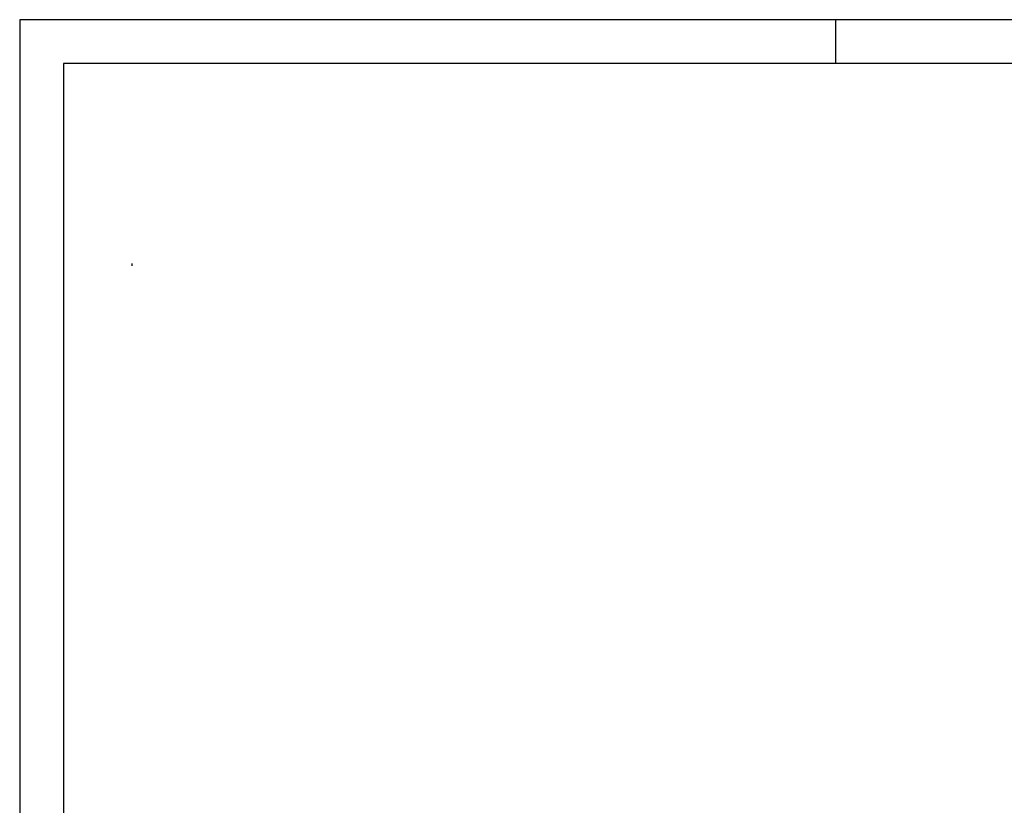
# Model space of a CAD drawing. Extents: x -9573 to 237800, y 0 to 168200.
# Tile 7 of 37: x -9573 to 35513, y 132246 to 168200. Entities that reach past the tile are written whole.
import ezdxf

# ---------------------------------------------------------------- set-up
doc = ezdxf.new("R2010")
doc.units = 0
doc.header["$LTSCALE"] = 200
doc.layers.get('0').update_dxf_attribs({"linetype": 'CONTINUOUS'})
for name, color, linetype in [('00KAD025', 2, 'CONTINUOUS'), ('00KAD070', 5, 'CONTINUOUS'), ('AL$8----_HULPLIJNEN', 2, 'CONTINUOUS')]:
    doc.layers.add(name, color=color, linetype=linetype)

# ---------------------------------------------------------------- blocks, each defined once
blk = doc.blocks.new('BRIK_MAT')
at = {"linetype": 'BYBLOCK'}
blk.add_line((12.5, 110), (12.5, 0), dxfattribs=at)

msp = doc.modelspace()

# ---------------------------------------------------------------- linework, layer by layer
at = {"layer": '00KAD025', "linetype": 'CONTINUOUS'}
for p, q in [((237800, 168200), (-9573.16213, 168200)), ((-9573.16213, 168200), (-9573.16213, 0)), ((27800, 166200), (27800, 168200))]:
    msp.add_line(p, q, dxfattribs=at)
at = {"layer": '00KAD070', "linetype": 'CONTINUOUS'}
for p, q in [((235800, 166200), (-7573.16213, 166200)), ((-7573.16213, 166200), (-7573.16213, 2000))]:
    msp.add_line(p, q, dxfattribs=at)

# ---------------------------------------------------------------- block references
at = {"layer": 'AL$8----_HULPLIJNEN'}
msp.add_blockref('BRIK_MAT', (-4457.55495, 156931.77052), dxfattribs=at)

doc.saveas('drawing.dxf')
